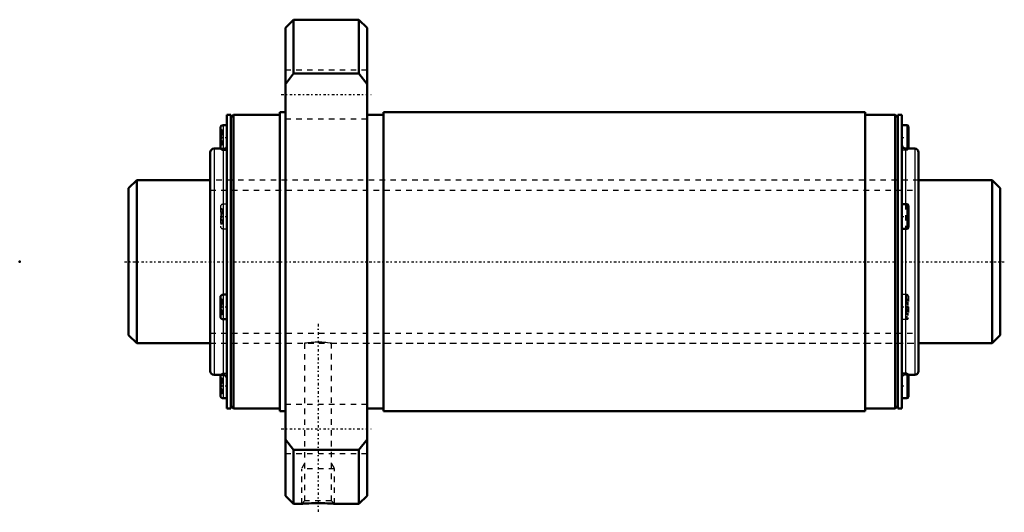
# Model space of a CAD drawing. Header units: millimetres. Extents: x -20 to 161, y -46 to 44.
import ezdxf

# ---------------------------------------------------------------- set-up
doc = ezdxf.new("R2010")
doc.units = ezdxf.units.MM
doc.linetypes.add('Center', pattern=[1.5, 0.45, -0.5, 0.05, -0.5])
doc.linetypes.add('Dashed', pattern=[2, 1, -1])
for name, color, linetype, lineweight in [('2d ConnectionPoints', 7, 'Continuous', 50), ('AM_0', 7, 'Continuous', 50), ('AM_4', 3, 'Continuous', 25), ('AM_5', 3, 'Continuous', 25), ('AM_7', 7, 'Center', 25), ('AM_9', 6, 'Dashed', 25)]:
    doc.layers.add(name, color=color, linetype=linetype, lineweight=lineweight)

# ---------------------------------------------------------------- blocks, each defined once
blk = doc.blocks.new('1_WTF3060_3ZZ_Nut_0_in_WTF3060_3ZZ_160_1LC7T_000_rev_0')
at = {"layer": 'AM_0'}
for p, q in [((30.28, 44.5), (28.8, 43.02)), ((42.32, 44.5), (30.28, 44.5)), ((30.28, 44.5), (30.28, 34.59)), ((43.8, 43.02), (42.32, 44.5)), ((42.32, 44.5), (42.32, 34.59)), ((28.8, 43.02), (28.8, -43.02)), ((43.8, 43.02), (43.8, -43.02)), ((28.8, 32.66), (30.28, 34.59)), ((30.28, 34.59), (42.32, 34.59)), ((42.32, 34.59), (43.8, 32.66)), ((28.8, 27.5), (27.8, 27.5)), ((27.8, 27.5), (27.8, -27.5)), ((135.3, 27.5), (46.8, 27.5)), ((46.8, 27.5), (46.8, -27.5)), ((135.3, 27.5), (135.3, -27.5)), ((18.8, 27), (18.07, 27)), ((18.07, 27), (18.07, -27)), ((19.3, 27), (18.8, 26.5)), ((18.8, 27), (18.8, -27)), ((27.8, 27), (19.3, 27)), ((19.3, 27), (19.3, -27)), ((46.8, 27), (43.8, 27)), ((140.8, 27), (135.3, 27)), ((141.3, 26.5), (140.8, 27)), ((140.8, 27), (140.8, -27)), ((142.03, 27), (141.3, 27)), ((141.3, 27), (141.3, -27)), ((142.03, 27), (142.03, -27)), ((16.87, 24.6), (16.87, 21.06)), ((18.07, 25.1), (17.37, 25.1)), ((142.95, 25.1), (142.03, 25.1)), ((143.23, 24.83), (143.23, 20.84)), ((15, 20.1), (15, -20.1)), ((16.95, 20.8), (15.7, 20.8)), ((17.37, 20.56), (18.07, 20.56)), ((144.4, 20.8), (142.73, 20.8)), ((145.1, 20.1), (145.1, -20.1)), ((142.95, 10.58), (142.03, 10.58)), ((143.23, 10.31), (143.23, 6.32)), ((142.03, 6.04), (142.95, 6.04)), ((16.87, -6.54), (16.87, -10.08)), ((18.07, -6.04), (17.37, -6.04)), ((17.37, -10.58), (18.07, -10.58)), ((15.7, -20.8), (17.37, -20.8)), ((16.87, -21.06), (16.87, -24.6)), ((142.95, -20.56), (142.03, -20.56)), ((143.23, -20.8), (144.4, -20.8)), ((143.23, -20.84), (143.23, -24.83)), ((17.37, -25.1), (18.07, -25.1)), ((142.03, -25.1), (142.95, -25.1)), ((18.07, -27), (18.8, -27)), ((18.8, -26.5), (19.3, -27)), ((19.3, -27), (27.8, -27)), ((43.8, -27), (46.8, -27)), ((135.3, -27), (140.8, -27)), ((140.8, -27), (141.3, -26.5)), ((141.3, -27), (142.03, -27)), ((27.8, -27.5), (28.8, -27.5)), ((46.8, -27.5), (135.3, -27.5)), ((30.28, -34.59), (28.8, -32.66)), ((43.8, -32.66), (42.32, -34.59)), ((42.32, -34.59), (30.28, -34.59)), ((30.28, -34.59), (30.28, -44.5)), ((42.32, -34.59), (42.32, -44.5)), ((28.8, -43.02), (30.28, -44.5)), ((42.32, -44.5), (43.8, -43.02)), ((30.28, -44.5), (31.8, -44.5)), ((37.79, -44.5), (42.32, -44.5))]:
    blk.add_line(p, q, dxfattribs=at)
blk.add_lwpolyline([(31.8, -44.5), (31.84, -44.5), (31.96, -44.49), (32.15, -44.48), (32.41, -44.47), (32.74, -44.45), (33.13, -44.43), (33.57, -44.42), (34.04, -44.41), (34.55, -44.41), (35.06, -44.41), (35.57, -44.41), (36.06, -44.42), (36.52, -44.44), (36.91, -44.45), (37.25, -44.47), (37.51, -44.48), (37.69, -44.49), (37.78, -44.5), (37.8, -44.5)], dxfattribs=at)
for centre, radius, start, end in [((17.37, 24.6), 0.5, 90, 180), ((142.95, 24.83), 0.275, 0, 90), ((15.7, 20.1), 0.7, 90, 180), ((17.37, 21.06), 0.5, 180, 270), ((142.73, 21.5), 0.7, 180, 270), ((142.95, 20.84), 0.275, 351.7352, 360), ((144.4, 20.1), 0.7, 360, 90), ((142.95, 10.31), 0.275, 0, 90), ((142.95, 6.32), 0.275, 270, 360), ((17.37, -6.54), 0.5, 90, 180), ((17.37, -10.08), 0.5, 180, 270), ((15.7, -20.1), 0.7, 180, 270), ((17.37, -21.06), 0.5, 148.0579, 180), ((17.37, -21.5), 0.7, 0, 90), ((142.95, -20.84), 0.275, 0, 90), ((144.4, -20.1), 0.7, 270, 0), ((17.37, -24.6), 0.5, 180, 270), ((142.95, -24.83), 0.275, 270, 360)]:
    blk.add_arc(centre, radius, start, end, dxfattribs=at)
at = {"layer": 'AM_4'}
for p, q in [((17.37, 25.1), (17.37, -25.1)), ((142.95, 25.1), (142.95, 20.8)), ((15.7, 20.8), (15.7, -20.8)), ((142.73, 20.8), (142.73, 10.58)), ((144.4, 20.8), (144.4, -20.8)), ((142.95, 10.58), (142.95, 6.04)), ((142.73, 6.04), (142.73, -20.56)), ((142.95, -20.56), (142.95, -25.1))]:
    blk.add_line(p, q, dxfattribs=at)
at = {"layer": 'AM_5', "linetype": 'Dashed'}
for p, q in [((32.34, -37.11), (31.8, -38.05)), ((37.26, -37.11), (37.8, -38.05)), ((37.8, -38.05), (31.8, -38.05)), ((31.8, -44.5), (31.8, -38.05)), ((37.8, -44.5), (37.8, -38.05))]:
    blk.add_line(p, q, dxfattribs=at)
at = {"layer": 'AM_7'}
for p, q in [((28.05, 30.74), (44.55, 30.74)), ((16.81, 22.83), (18.13, 22.83)), ((141.97, 22.83), (143.29, 22.83)), ((16.81, 8.31), (18.13, 8.31)), ((141.97, 8.31), (143.29, 8.31)), ((16.81, -8.31), (18.13, -8.31)), ((141.97, -8.31), (143.29, -8.31)), ((34.8, -11.43), (34.8, -46.08)), ((16.81, -22.83), (18.13, -22.83)), ((141.97, -22.83), (143.29, -22.83)), ((28.05, -30.74), (44.55, -30.74))]:
    blk.add_line(p, q, dxfattribs=at)
at = {"layer": 'AM_9'}
for p, q in [((43.8, 35.24), (28.8, 35.24)), ((28.8, 26.24), (43.8, 26.24)), ((17.17, 24.26), (16.87, 24.26)), ((17.17, 24.04), (16.87, 24.04)), ((17.17, 23.62), (16.87, 23.62)), ((17.17, 23.57), (16.87, 23.57)), ((17.17, 24.26), (17.17, 21.41)), ((142.93, 24.26), (143.23, 24.26)), ((142.93, 24.26), (142.93, 21.41)), ((142.93, 24.04), (143.23, 24.04)), ((142.93, 23.62), (143.23, 23.62)), ((142.93, 23.57), (143.23, 23.57)), ((17.17, 23.37), (16.87, 23.37)), ((16.87, 23.35), (17.17, 23.35)), ((17.17, 23.34), (16.87, 23.34)), ((17.17, 23), (16.87, 23)), ((17.17, 22.92), (16.87, 22.92)), ((17.17, 22.75), (16.87, 22.75)), ((17.17, 22.67), (16.87, 22.67)), ((17.17, 22.33), (16.87, 22.33)), ((17.17, 22.32), (16.87, 22.32)), ((17.17, 22.3), (16.87, 22.3)), ((17.17, 22.1), (16.87, 22.1)), ((17.17, 22.05), (16.87, 22.05)), ((142.93, 23.37), (143.23, 23.37)), ((142.93, 23.35), (143.23, 23.35)), ((142.93, 23.34), (143.23, 23.34)), ((142.93, 23), (143.23, 23)), ((142.93, 22.92), (143.23, 22.92)), ((142.93, 22.75), (143.23, 22.75)), ((142.93, 22.67), (143.23, 22.67)), ((142.93, 22.33), (143.23, 22.33)), ((143.23, 22.32), (142.93, 22.32)), ((142.93, 22.3), (143.23, 22.3)), ((142.93, 22.1), (143.23, 22.1)), ((142.93, 22.05), (143.23, 22.05)), ((17.17, 21.63), (16.87, 21.63)), ((17.17, 21.41), (16.87, 21.41)), ((17.37, 20.8), (16.95, 20.8)), ((142.03, 20.56), (142.95, 20.56)), ((142.93, 21.63), (143.23, 21.63)), ((142.93, 21.41), (143.23, 21.41)), ((142.95, 20.8), (142.95, 20.56)), ((145.1, 15), (15, 15)), ((16.87, 10.08), (16.87, 6.54)), ((17.17, 9.74), (16.87, 9.74)), ((17.17, 9.51), (16.87, 9.51)), ((17.17, 9.1), (16.87, 9.1)), ((17.17, 9.04), (16.87, 9.04)), ((17.17, 9.74), (17.17, 6.88)), ((18.07, 10.58), (17.37, 10.58)), ((142.73, 10.58), (142.73, 6.04)), ((142.93, 9.74), (143.23, 9.74)), ((142.93, 9.74), (142.93, 6.88)), ((142.93, 9.51), (143.23, 9.51)), ((142.93, 9.1), (143.23, 9.1)), ((142.93, 9.04), (143.23, 9.04)), ((17.17, 8.85), (16.87, 8.85)), ((16.87, 8.83), (17.17, 8.83)), ((17.17, 8.82), (16.87, 8.82)), ((17.17, 8.48), (16.87, 8.48)), ((17.17, 8.4), (16.87, 8.4)), ((17.17, 8.23), (16.87, 8.23)), ((17.17, 8.14), (16.87, 8.14)), ((17.17, 7.8), (16.87, 7.8)), ((17.17, 7.8), (16.87, 7.8)), ((17.17, 7.78), (16.87, 7.78)), ((17.17, 7.58), (16.87, 7.58)), ((17.17, 7.52), (16.87, 7.52)), ((142.93, 8.85), (143.23, 8.85)), ((142.93, 8.83), (143.23, 8.83)), ((142.93, 8.82), (143.23, 8.82)), ((142.93, 8.48), (143.23, 8.48)), ((142.93, 8.4), (143.23, 8.4)), ((142.93, 8.23), (143.23, 8.23)), ((142.93, 8.14), (143.23, 8.14)), ((143.23, 7.8), (142.93, 7.8)), ((142.93, 7.8), (143.23, 7.8)), ((142.93, 7.78), (143.23, 7.78)), ((142.93, 7.58), (143.23, 7.58)), ((142.93, 7.52), (143.23, 7.52)), ((17.17, 7.11), (16.87, 7.11)), ((17.17, 6.88), (16.87, 6.88)), ((17.37, 6.04), (18.07, 6.04)), ((142.93, 7.11), (143.23, 7.11)), ((142.93, 6.88), (143.23, 6.88)), ((17.17, -6.88), (16.87, -6.88)), ((17.17, -7.11), (16.87, -7.11)), ((17.17, -6.88), (17.17, -9.74)), ((142.95, -6.04), (142.03, -6.04)), ((142.93, -6.88), (143.23, -6.88)), ((142.93, -6.88), (142.93, -9.74)), ((142.93, -7.11), (143.23, -7.11)), ((142.95, -6.04), (142.95, -10.58)), ((143.23, -6.32), (143.23, -10.31)), ((17.17, -7.52), (16.87, -7.52)), ((17.17, -7.58), (16.87, -7.58)), ((17.17, -7.78), (16.87, -7.78)), ((16.87, -7.8), (17.17, -7.8)), ((17.17, -7.8), (16.87, -7.8)), ((17.17, -8.14), (16.87, -8.14)), ((17.17, -8.23), (16.87, -8.23)), ((17.17, -8.4), (16.87, -8.4)), ((17.17, -8.48), (16.87, -8.48)), ((17.17, -8.82), (16.87, -8.82)), ((17.17, -8.83), (16.87, -8.83)), ((17.17, -8.85), (16.87, -8.85)), ((142.93, -7.52), (143.23, -7.52)), ((142.93, -7.58), (143.23, -7.58)), ((142.93, -7.78), (143.23, -7.78)), ((142.93, -7.8), (143.23, -7.8)), ((142.93, -7.8), (143.23, -7.8)), ((142.93, -8.14), (143.23, -8.14)), ((142.93, -8.23), (143.23, -8.23)), ((142.93, -8.4), (143.23, -8.4)), ((142.93, -8.48), (143.23, -8.48)), ((142.93, -8.82), (143.23, -8.82)), ((143.23, -8.83), (142.93, -8.83)), ((142.93, -8.85), (143.23, -8.85)), ((17.17, -9.04), (16.87, -9.04)), ((17.17, -9.1), (16.87, -9.1)), ((17.17, -9.51), (16.87, -9.51)), ((17.17, -9.74), (16.87, -9.74)), ((142.03, -10.58), (142.95, -10.58)), ((142.93, -9.04), (143.23, -9.04)), ((142.93, -9.1), (143.23, -9.1)), ((142.93, -9.51), (143.23, -9.51)), ((142.93, -9.74), (143.23, -9.74)), ((15, -15), (32.35, -15)), ((32.34, -15), (32.34, -43.96)), ((34.76, -14.8), (34.8, -14.8)), ((37.25, -15), (145.1, -15)), ((37.26, -43.96), (37.26, -15)), ((17.17, -21.41), (16.87, -21.41)), ((17.17, -21.63), (16.87, -21.63)), ((17.17, -21.41), (17.17, -24.26)), ((18.07, -20.56), (17.37, -20.56)), ((142.73, -20.56), (142.73, -20.8)), ((142.73, -20.8), (143.23, -20.8)), ((142.93, -21.41), (143.23, -21.41)), ((142.93, -21.41), (142.93, -24.26)), ((142.93, -21.63), (143.23, -21.63)), ((17.17, -22.05), (16.87, -22.05)), ((17.17, -22.1), (16.87, -22.1)), ((17.17, -22.3), (16.87, -22.3)), ((16.87, -22.32), (17.17, -22.32)), ((17.17, -22.33), (16.87, -22.33)), ((17.17, -22.67), (16.87, -22.67)), ((17.17, -22.75), (16.87, -22.75)), ((17.17, -22.92), (16.87, -22.92)), ((17.17, -23), (16.87, -23)), ((17.17, -23.34), (16.87, -23.34)), ((17.17, -23.35), (16.87, -23.35)), ((17.17, -23.37), (16.87, -23.37)), ((142.93, -22.05), (143.23, -22.05)), ((142.93, -22.1), (143.23, -22.1)), ((142.93, -22.3), (143.23, -22.3)), ((142.93, -22.32), (143.23, -22.32)), ((142.93, -22.33), (143.23, -22.33)), ((142.93, -22.67), (143.23, -22.67)), ((142.93, -22.75), (143.23, -22.75)), ((142.93, -22.92), (143.23, -22.92)), ((142.93, -23), (143.23, -23)), ((142.93, -23.34), (143.23, -23.34)), ((143.23, -23.35), (142.93, -23.35)), ((142.93, -23.37), (143.23, -23.37)), ((17.17, -23.57), (16.87, -23.57)), ((17.17, -23.62), (16.87, -23.62)), ((17.17, -24.04), (16.87, -24.04)), ((17.17, -24.26), (16.87, -24.26)), ((142.93, -23.57), (143.23, -23.57)), ((142.93, -23.62), (143.23, -23.62)), ((142.93, -24.04), (143.23, -24.04)), ((142.93, -24.26), (143.23, -24.26)), ((43.8, -26.24), (28.8, -26.24)), ((28.8, -35.24), (43.8, -35.24)), ((32.34, -43.96), (31.8, -44.5)), ((37.26, -43.96), (32.34, -43.96)), ((32.71, -44.45), (32.67, -44.45)), ((37.8, -44.5), (37.26, -43.96))]:
    blk.add_line(p, q, dxfattribs=at)
blk.add_lwpolyline([(37.26, -15), (37.24, -15), (37.02, -14.96), (36.55, -14.9), (36.24, -14.87), (35.88, -14.84), (35.5, -14.81), (35.09, -14.8), (34.68, -14.8), (34.27, -14.81), (33.52, -14.85), (32.9, -14.92), (32.67, -14.95), (32.49, -14.98), (32.38, -14.99), (32.34, -15), (32.34, -15)], dxfattribs=at)
for centre, radius, start, end in [((17.37, 21.5), 0.7, 270, 360), ((142.95, 20.84), 0.275, 270, 351.7352), ((17.37, 10.08), 0.5, 90, 180), ((17.37, 6.54), 0.5, 180, 270), ((142.95, -6.32), 0.275, 0, 90), ((142.95, -10.31), 0.275, 270, 360), ((17.37, -21.06), 0.5, 90, 148.0579), ((142.73, -21.5), 0.7, 90, 180)]:
    blk.add_arc(centre, radius, start, end, dxfattribs=at)
blk = doc.blocks.new('2_WTF3060_30ZZ0_Shaft_0_in_WTF3060_3ZZ_160_1LC7T_000_rev_0')
at = {"layer": 'AM_0'}
for p, q in [((1.5, 15), (0, 13.5)), ((15, 15), (1.5, 15)), ((1.5, 15), (1.5, -15)), ((158.6, 15), (145.1, 15)), ((160.1, 13.5), (158.6, 15)), ((158.6, 15), (158.6, -15)), ((0, 13.5), (0, -13.5)), ((160.1, 13.5), (160.1, -13.5)), ((0, -13.5), (1.5, -15)), ((158.6, -15), (160.1, -13.5)), ((1.5, -15), (15, -15)), ((145.1, -15), (158.6, -15))]:
    blk.add_line(p, q, dxfattribs=at)
at = {"layer": 'AM_5', "linetype": 'Dashed'}
for p, q in [((15, 13.1595), (145.1, 13.1595)), ((15, -13.1595), (145.1, -13.1595))]:
    blk.add_line(p, q, dxfattribs=at)
at = {"layer": 'AM_7'}
blk.add_line((-0.75, 0), (160.85, 0), dxfattribs=at)
at = {"layer": 'AM_9'}
for p, q in [((145.1, 15), (15, 15)), ((15, -15), (145.1, -15))]:
    blk.add_line(p, q, dxfattribs=at)

msp = doc.modelspace()

# ---------------------------------------------------------------- linework, layer by layer
at = {"layer": '2d ConnectionPoints'}
for p in [(-20, 0), (0, 0), (160.1, 0)]:
    msp.add_point(p, dxfattribs=at)

# ---------------------------------------------------------------- block references
for name in ['1_WTF3060_3ZZ_Nut_0_in_WTF3060_3ZZ_160_1LC7T_000_rev_0', '2_WTF3060_30ZZ0_Shaft_0_in_WTF3060_3ZZ_160_1LC7T_000_rev_0']:
    msp.add_blockref(name, (0, 0))

doc.saveas('drawing.dxf')
